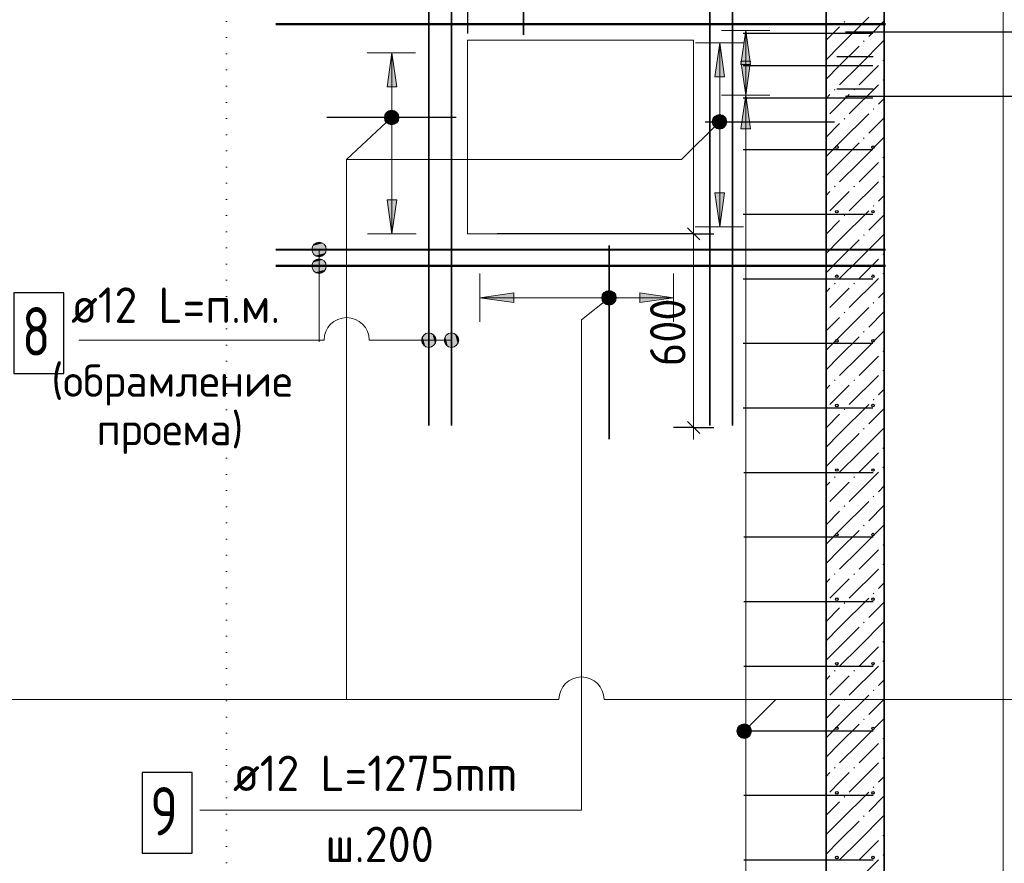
# Model space of a CAD drawing. Header units: millimetres. Extents: x 0 to 21000, y -5 to 14855.
# Tile 11 of 31: x 2874 to 5923, y 10835 to 13448. Entities that reach past the tile are written whole.
import ezdxf

# ---------------------------------------------------------------- set-up
doc = ezdxf.new("R2010")
doc.units = ezdxf.units.MM
doc.linetypes.add('______9', pattern=[50, 0, -50])
for name, color, linetype, lineweight in [('Standard', 7, 'Continuous', 25), ('Общий02', 7, 'Continuous', 18), ('Позиционная метка линия выноска', 7, 'Continuous', 13), ('Сечения символ', 7, 'Continuous', 25), ('Стена обрамление Г-обр.', 7, 'Continuous', 25), ('Стена обрамление П-обр.', 7, 'Continuous', 25), ('Стена Хомут', 7, 'Continuous', 25)]:
    doc.layers.add(name, color=color, linetype=linetype, lineweight=lineweight)
doc.layers.add('ЖБ Стена верхний уровень', color=7, linetype='Continuous', lineweight=25, true_color=0x006e00)
doc.styles.add('ISOCPEUR', font='txt')

msp = doc.modelspace()

# ---------------------------------------------------------------- hatches: boundary and pattern name
at = {"layer": 'ЖБ Стена верхний уровень', "linetype": 'Continuous', "lineweight": 18, "transparency": 33554687}
for points in [[(5425.3, 13441.3), (5427.8, 13443.8), (5430.3, 13441.3), (5427.8, 13438.8)], [(5485.3, 13381.3), (5487.8, 13383.8), (5490.3, 13381.3), (5487.8, 13378.8)], [(5545.3, 13321.3), (5547.8, 13323.8), (5550.3, 13321.3), (5547.8, 13318.8)], [(5545.3, 13261.3), (5547.8, 13263.8), (5550.3, 13261.3), (5547.8, 13258.8)], [(5395.3, 13231.3), (5397.8, 13233.8), (5400.3, 13231.3), (5397.8, 13228.8)], [(5455.3, 13231.3), (5457.8, 13233.8), (5460.3, 13231.3), (5457.8, 13228.8)], [(5515.3, 13171.3), (5517.8, 13173.8), (5520.3, 13171.3), (5517.8, 13168.8)], [(5425.3, 13141.3), (5427.8, 13143.8), (5430.3, 13141.3), (5427.8, 13138.8)], [(5485.3, 13081.3), (5487.8, 13083.8), (5490.3, 13081.3), (5487.8, 13078.8)], [(5545.3, 13021.3), (5547.8, 13023.8), (5550.3, 13021.3), (5547.8, 13018.8)], [(5545.3, 12961.3), (5547.8, 12963.8), (5550.3, 12961.3), (5547.8, 12958.8)], [(5395.3, 12931.3), (5397.8, 12933.8), (5400.3, 12931.3), (5397.8, 12928.8)], [(5455.3, 12931.3), (5457.8, 12933.8), (5460.3, 12931.3), (5457.8, 12928.8)], [(5515.3, 12871.3), (5517.8, 12873.8), (5520.3, 12871.3), (5517.8, 12868.8)], [(5425.3, 12841.3), (5427.8, 12843.8), (5430.3, 12841.3), (5427.8, 12838.8)], [(5485.3, 12781.3), (5487.8, 12783.8), (5490.3, 12781.3), (5487.8, 12778.8)], [(5545.3, 12721.3), (5547.8, 12723.8), (5550.3, 12721.3), (5547.8, 12718.8)], [(5545.3, 12661.3), (5547.8, 12663.8), (5550.3, 12661.3), (5547.8, 12658.8)], [(5395.3, 12631.3), (5397.8, 12633.8), (5400.3, 12631.3), (5397.8, 12628.8)], [(5455.3, 12631.3), (5457.8, 12633.8), (5460.3, 12631.3), (5457.8, 12628.8)], [(5515.3, 12571.3), (5517.8, 12573.8), (5520.3, 12571.3), (5517.8, 12568.8)], [(5425.3, 12541.3), (5427.8, 12543.8), (5430.3, 12541.3), (5427.8, 12538.8)], [(5485.3, 12481.3), (5487.8, 12483.8), (5490.3, 12481.3), (5487.8, 12478.8)], [(5545.3, 12421.3), (5547.8, 12423.8), (5550.3, 12421.3), (5547.8, 12418.8)], [(5545.3, 12361.3), (5547.8, 12363.8), (5550.3, 12361.3), (5547.8, 12358.8)], [(5395.3, 12331.3), (5397.8, 12333.8), (5400.3, 12331.3), (5397.8, 12328.8)], [(5455.3, 12331.3), (5457.8, 12333.8), (5460.3, 12331.3), (5457.8, 12328.8)], [(5515.3, 12271.3), (5517.8, 12273.8), (5520.3, 12271.3), (5517.8, 12268.8)], [(5425.3, 12241.3), (5427.8, 12243.8), (5430.3, 12241.3), (5427.8, 12238.8)], [(5485.3, 12181.3), (5487.8, 12183.8), (5490.3, 12181.3), (5487.8, 12178.8)], [(5545.3, 12121.3), (5547.8, 12123.8), (5550.3, 12121.3), (5547.8, 12118.8)], [(5545.3, 12061.3), (5547.8, 12063.8), (5550.3, 12061.3), (5547.8, 12058.8)], [(5395.3, 12031.3), (5397.8, 12033.8), (5400.3, 12031.3), (5397.8, 12028.8)], [(5455.3, 12031.3), (5457.8, 12033.8), (5460.3, 12031.3), (5457.8, 12028.8)], [(5515.3, 11971.3), (5517.8, 11973.8), (5520.3, 11971.3), (5517.8, 11968.8)], [(5425.3, 11941.3), (5427.8, 11943.8), (5430.3, 11941.3), (5427.8, 11938.8)], [(5485.3, 11881.3), (5487.8, 11883.8), (5490.3, 11881.3), (5487.8, 11878.8)], [(5545.3, 11821.3), (5547.8, 11823.8), (5550.3, 11821.3), (5547.8, 11818.8)], [(5545.3, 11761.3), (5547.8, 11763.8), (5550.3, 11761.3), (5547.8, 11758.8)], [(5395.3, 11731.3), (5397.8, 11733.8), (5400.3, 11731.3), (5397.8, 11728.8)], [(5455.3, 11731.3), (5457.8, 11733.8), (5460.3, 11731.3), (5457.8, 11728.8)], [(5515.3, 11671.3), (5517.8, 11673.8), (5520.3, 11671.3), (5517.8, 11668.8)], [(5425.3, 11641.3), (5427.8, 11643.8), (5430.3, 11641.3), (5427.8, 11638.8)], [(5485.3, 11581.3), (5487.8, 11583.8), (5490.3, 11581.3), (5487.8, 11578.8)], [(5545.3, 11521.3), (5547.8, 11523.8), (5550.3, 11521.3), (5547.8, 11518.8)], [(5545.3, 11461.3), (5547.8, 11463.8), (5550.3, 11461.3), (5547.8, 11458.8)], [(5395.3, 11431.3), (5397.8, 11433.8), (5400.3, 11431.3), (5397.8, 11428.8)], [(5455.3, 11431.3), (5457.8, 11433.8), (5460.3, 11431.3), (5457.8, 11428.8)], [(5515.3, 11371.3), (5517.8, 11373.8), (5520.3, 11371.3), (5517.8, 11368.8)], [(5425.3, 11341.3), (5427.8, 11343.8), (5430.3, 11341.3), (5427.8, 11338.8)], [(5485.3, 11281.3), (5487.8, 11283.8), (5490.3, 11281.3), (5487.8, 11278.8)], [(5545.3, 11221.3), (5547.8, 11223.8), (5550.3, 11221.3), (5547.8, 11218.8)], [(5545.3, 11161.3), (5547.8, 11163.8), (5550.3, 11161.3), (5547.8, 11158.8)], [(5395.3, 11131.3), (5397.8, 11133.8), (5400.3, 11131.3), (5397.8, 11128.8)], [(5455.3, 11131.3), (5457.8, 11133.8), (5460.3, 11131.3), (5457.8, 11128.8)], [(5515.3, 11071.3), (5517.8, 11073.8), (5520.3, 11071.3), (5517.8, 11068.8)], [(5425.3, 11041.3), (5427.8, 11043.8), (5430.3, 11041.3), (5427.8, 11038.8)], [(5485.3, 10981.3), (5487.8, 10983.8), (5490.3, 10981.3), (5487.8, 10978.8)], [(5545.3, 10921.3), (5547.8, 10923.8), (5550.3, 10921.3), (5547.8, 10918.8)], [(5545.3, 10861.3), (5547.8, 10863.8), (5550.3, 10861.3), (5547.8, 10858.8)]]:
    msp.add_hatch(color=7, dxfattribs=at).paths.add_polyline_path(points, flags=16)
at = {"layer": 'Общий02', "linetype": 'Continuous', "lineweight": 13, "transparency": 33554687}
for points in [[(5137.1, 13309.8), (5122.1, 13414.8), (5107.1, 13309.8)], [(4041.2, 13240), (4026.2, 13345), (4011.2, 13240)], [(5137.1, 13109.8), (5122.1, 13214.8), (5107.1, 13109.8)], [(5026.4, 12912), (5041.4, 12807), (5056.4, 12912)], [(4793.6, 12572), (4898.6, 12587), (4793.6, 12602)]]:
    msp.add_hatch(color=7, dxfattribs=at).paths.add_polyline_path(points)
for points in [[(5026.4, 13271), (5041.4, 13376), (5056.4, 13271)], [(5137.1, 13319.8), (5122.1, 13214.8), (5107.1, 13319.8)], [(4041.2, 12890), (4026.2, 12785), (4011.2, 12890)], [(4403.6, 12572), (4298.6, 12587), (4403.6, 12602)]]:
    msp.add_hatch(color=7, dxfattribs=at).paths.add_polyline_path(points, flags=16)
at = {"layer": 'Позиционная метка линия выноска', "linetype": 'Continuous', "lineweight": 13, "transparency": 33554687}
for points in [[(4003.7, 13140.1), (4030.5, 13123.2), (4004.1, 13151.5)], [(4004.1, 13151.5), (4040.9, 13128.6), (4010.2, 13161.5)], [(4004.1, 13151.5), (4030.5, 13123.2), (4040.9, 13128.6)], [(4010.2, 13161.5), (4047, 13138.6), (4020.6, 13166.9)], [(4010.2, 13161.5), (4040.9, 13128.6), (4047, 13138.6)], [(4020.6, 13166.9), (4047, 13138.6), (4047.4, 13150)], [(4020.6, 13166.9), (4047.4, 13150), (4032, 13166.5)], [(4032, 13166.5), (4047.4, 13150), (4042, 13160.4)], [(5019.1, 13137.8), (5056.7, 13116.1), (5024.9, 13148)], [(5024.9, 13148), (5062.4, 13126.3), (5035, 13153.7)], [(5024.9, 13148), (5056.7, 13116.1), (5062.4, 13126.3)], [(5035, 13153.7), (5062.4, 13126.3), (5062.4, 13137.8)], [(5035, 13153.7), (5062.4, 13137.8), (5046.5, 13153.7)], [(5046.5, 13153.7), (5062.4, 13137.8), (5056.7, 13148)], [(4019.1, 13123.6), (4003.7, 13140.1), (4009.1, 13129.7)], [(4003.7, 13140.1), (4019.1, 13123.6), (4030.5, 13123.2)], [(5019.1, 13126.3), (5046.5, 13110.4), (5019.1, 13137.8)], [(5019.1, 13137.8), (5046.5, 13110.4), (5056.7, 13116.1)], [(5035, 13110.4), (5019.1, 13126.3), (5024.9, 13116.1)], [(5019.1, 13126.3), (5035, 13110.4), (5046.5, 13110.4)], [(3778.1, 12736.6), (3823.1, 12736.6), (3820, 12747.8)], [(3778.1, 12736.6), (3820, 12747.8), (3781.3, 12747.8)], [(3781.3, 12747.8), (3820, 12747.8), (3811.9, 12755.9)], [(3781.3, 12747.8), (3811.9, 12755.9), (3789.4, 12755.9)], [(3789.4, 12755.9), (3811.9, 12755.9), (3800.7, 12759)], [(3781.3, 12725.3), (3823.1, 12736.6), (3778.1, 12736.6)], [(3781.3, 12725.3), (3820, 12725.3), (3823.1, 12736.6)], [(3789.4, 12717.2), (3820, 12725.3), (3781.3, 12725.3)], [(3789.4, 12717.2), (3811.9, 12717.2), (3820, 12725.3)], [(3811.9, 12717.2), (3789.4, 12717.2), (3800.7, 12714)], [(3778.1, 12685), (3823.1, 12685), (3820, 12696.3)], [(3778.1, 12685), (3820, 12696.3), (3781.3, 12696.3)], [(3781.3, 12673.8), (3823.1, 12685), (3778.1, 12685)], [(3781.3, 12696.3), (3820, 12696.3), (3811.9, 12704.4)], [(3781.3, 12696.3), (3811.9, 12704.4), (3789.4, 12704.4)], [(3781.3, 12673.8), (3820, 12673.8), (3823.1, 12685)], [(3789.4, 12704.4), (3811.9, 12704.4), (3800.7, 12707.5)], [(3789.4, 12665.7), (3820, 12673.8), (3781.3, 12673.8)], [(3789.4, 12665.7), (3811.9, 12665.7), (3820, 12673.8)], [(3811.9, 12665.7), (3789.4, 12665.7), (3800.7, 12662.5)], [(4676.5, 12583.7), (4702, 12564.9), (4677.7, 12595.1)], [(4677.7, 12595.1), (4712.8, 12569.5), (4684.5, 12604.6)], [(4677.7, 12595.1), (4702, 12564.9), (4712.8, 12569.5)], [(4684.5, 12604.6), (4719.5, 12579), (4695.3, 12609.2)], [(4684.5, 12604.6), (4712.8, 12569.5), (4719.5, 12579)], [(4695.3, 12609.2), (4719.5, 12579), (4720.8, 12590.4)], [(4695.3, 12609.2), (4720.8, 12590.4), (4706.6, 12607.9)], [(4706.6, 12607.9), (4720.8, 12590.4), (4716.2, 12601.2)], [(4690.6, 12566.1), (4676.5, 12583.7), (4681.1, 12572.9)], [(4676.5, 12583.7), (4690.6, 12566.1), (4702, 12564.9)], [(4121.3, 12466.9), (4129.4, 12436.3), (4129.4, 12475)], [(4129.4, 12475), (4140.6, 12433.1), (4140.6, 12478.1)], [(4129.4, 12475), (4129.4, 12436.3), (4140.6, 12433.1)], [(4140.6, 12478.1), (4140.6, 12433.1), (4151.9, 12436.3)], [(4140.6, 12478.1), (4151.9, 12436.3), (4151.9, 12475)], [(4151.9, 12475), (4151.9, 12436.3), (4160, 12444.4)], [(4151.9, 12475), (4160, 12444.4), (4160, 12466.9)], [(4191.3, 12466.9), (4199.4, 12436.3), (4199.4, 12475)], [(4199.4, 12475), (4210.6, 12433.1), (4210.6, 12478.1)], [(4199.4, 12475), (4199.4, 12436.3), (4210.6, 12433.1)], [(4210.6, 12478.1), (4210.6, 12433.1), (4221.9, 12436.3)], [(4210.6, 12478.1), (4221.9, 12436.3), (4221.9, 12475)], [(4221.9, 12475), (4221.9, 12436.3), (4230, 12444.4)], [(4221.9, 12475), (4230, 12444.4), (4230, 12466.9)], [(4121.3, 12444.4), (4121.3, 12466.9), (4118.1, 12455.6)], [(4121.3, 12466.9), (4121.3, 12444.4), (4129.4, 12436.3)], [(4160, 12466.9), (4160, 12444.4), (4163.1, 12455.6)], [(4191.3, 12444.4), (4191.3, 12466.9), (4188.1, 12455.6)], [(4191.3, 12466.9), (4191.3, 12444.4), (4199.4, 12436.3)], [(4230, 12466.9), (4230, 12444.4), (4233.1, 12455.6)], [(5133.3, 11229.1), (5101.5, 11261), (5095.7, 11250.8)], [(5139, 11239.3), (5111.7, 11266.7), (5101.5, 11261)], [(5139, 11239.3), (5101.5, 11261), (5133.3, 11229.1)], [(5139, 11250.8), (5123.1, 11266.7), (5111.7, 11266.7)], [(5139, 11250.8), (5111.7, 11266.7), (5139, 11239.3)], [(5123.1, 11266.7), (5139, 11250.8), (5133.3, 11261)], [(5133.3, 11229.1), (5095.7, 11250.8), (5123.1, 11223.4)], [(5123.1, 11223.4), (5095.7, 11250.8), (5095.7, 11239.3)], [(5123.1, 11223.4), (5095.7, 11239.3), (5111.7, 11223.4)], [(5111.7, 11223.4), (5095.7, 11239.3), (5101.5, 11229.1)]]:
    msp.add_hatch(color=7, dxfattribs=at).paths.add_polyline_path(points)

# ---------------------------------------------------------------- linework, layer by layer
at = {"layer": 'Standard', "color": 251, "linetype": 'Continuous', "lineweight": -3, "true_color": 0x656565, "transparency": 33554687}
for p, q in [((4260.6, 13551), (4260.6, 13405)), ((4960.6, 12785), (4351.9, 12785)), ((4960.6, 12785), (4898.1, 12785)), ((4960.6, 12785), (5023.1, 12785)), ((4960.6, 12185), (4898.1, 12185)), ((4960.6, 12185), (5023.1, 12185)), ((4960.6, 12185), (4984.8, 12185))]:
    msp.add_line(p, q, dxfattribs=at)
at = {"layer": 'Standard', "color": 251, "linetype": 'Continuous', "lineweight": 13, "true_color": 0x656565, "transparency": 33554687}
for p, q in [((4960.6, 13085), (4960.6, 13372)), ((4960.6, 12785), (4960.6, 12822.5)), ((4960.6, 12185), (4960.6, 12147.5))]:
    msp.add_line(p, q, dxfattribs=at)
at = {"layer": 'Standard', "color": 251, "linetype": 'Continuous', "lineweight": 25, "true_color": 0x656565, "transparency": 33554687}
for p, q in [((4979.4, 12766.3), (4941.9, 12803.8)), ((4979.4, 12166.3), (4941.9, 12203.8))]:
    msp.add_line(p, q, dxfattribs=at)
at = {"layer": 'Standard', "color": 254, "linetype": 'Continuous', "lineweight": 13, "true_color": 0xc4c4ff, "transparency": 33554687}
msp.add_lwpolyline([(1837.4, 1785), (5919, 1785), (5919, 13785), (1837.4, 13785), (1837.4, 1785)], dxfattribs=at)
at = {"layer": 'Standard', "color": 251, "linetype": 'Continuous', "lineweight": -3, "true_color": 0x656565, "transparency": 33554687}
for points in [[(6147.9, 13409.8), (6123, 13409.8), (6123, 13409.8), (5430.6, 13409.8)], [(6147.9, 13209.8), (6134.9, 13209.8), (6134.9, 13209.8), (5430.6, 13209.8)]]:
    msp.add_lwpolyline(points, dxfattribs=at)
at = {"layer": 'Standard', "color": 251, "linetype": 'Continuous', "lineweight": 13, "true_color": 0x656565, "transparency": 33554687}
msp.add_lwpolyline([(4960.6, 12185), (4960.6, 12322.9), (4960.6, 12322.9), (4960.6, 12785)], dxfattribs=at)
at = {"layer": 'ЖБ Стена верхний уровень', "color": 7, "linetype": 'Continuous', "lineweight": 35, "transparency": 33554687}
for p, q in [((5370.6, 13485), (5370.6, 9485)), ((5550.6, 9485), (5550.6, 13485))]:
    msp.add_line(p, q, dxfattribs=at)
at = {"layer": 'ЖБ Стена верхний уровень', "color": 251, "linetype": 'Continuous', "lineweight": 18, "true_color": 0x494949, "transparency": 33554687}
for p, q in [((5412.8, 13366.3), (5502.8, 13456.3)), ((5412.8, 13426.3), (5370.6, 13384.2)), ((5550.6, 13444.2), (5502.8, 13396.3)), ((5412.8, 13366.3), (5370.6, 13324.2)), ((5472.8, 13366.3), (5412.8, 13306.3)), ((5472.8, 13306.3), (5550.6, 13384.2)), ((5412.8, 13306.3), (5370.6, 13264.2)), ((5472.8, 13306.3), (5412.8, 13246.3)), ((5532.8, 13306.3), (5472.8, 13246.3)), ((5532.8, 13246.3), (5442.8, 13156.3)), ((5382.8, 13216.3), (5370.6, 13204.1)), ((5412.8, 13186.3), (5442.8, 13216.3)), ((5550.6, 13204.1), (5532.8, 13186.3)), ((5382.8, 13156.3), (5412.8, 13186.3)), ((5412.8, 13066.3), (5502.8, 13156.3)), ((5550.6, 13144.2), (5502.8, 13096.3)), ((5412.8, 13126.3), (5370.6, 13084.2)), ((5472.8, 13006.3), (5550.6, 13084.2)), ((5412.8, 13066.3), (5370.6, 13024.2)), ((5472.8, 13066.3), (5412.8, 13006.3)), ((5412.8, 13006.3), (5370.6, 12964.2)), ((5472.8, 13006.3), (5412.8, 12946.3)), ((5532.8, 13006.3), (5472.8, 12946.3)), ((5532.8, 12946.3), (5442.8, 12856.3)), ((5382.8, 12916.3), (5370.6, 12904.1)), ((5412.8, 12886.3), (5442.8, 12916.3)), ((5550.6, 12904.1), (5532.8, 12886.3)), ((5382.8, 12856.3), (5412.8, 12886.3)), ((5412.8, 12766.3), (5502.8, 12856.3)), ((5550.6, 12844.2), (5502.8, 12796.3)), ((5412.8, 12826.3), (5370.6, 12784.2)), ((5472.8, 12706.3), (5550.6, 12784.2)), ((5412.8, 12766.3), (5370.6, 12724.2)), ((5472.8, 12766.3), (5412.8, 12706.3)), ((5412.8, 12706.3), (5370.6, 12664.2)), ((5472.8, 12706.3), (5412.8, 12646.3)), ((5532.8, 12706.3), (5472.8, 12646.3)), ((5532.8, 12646.3), (5442.8, 12556.3)), ((5382.8, 12616.3), (5370.6, 12604.1)), ((5412.8, 12586.3), (5442.8, 12616.3)), ((5550.6, 12604.1), (5532.8, 12586.3)), ((5382.8, 12556.3), (5412.8, 12586.3)), ((5412.8, 12466.3), (5502.8, 12556.3)), ((5550.6, 12544.2), (5502.8, 12496.3)), ((5412.8, 12526.3), (5370.6, 12484.2)), ((5472.8, 12406.3), (5550.6, 12484.2)), ((5412.8, 12466.3), (5370.6, 12424.2)), ((5472.8, 12466.3), (5412.8, 12406.3)), ((5412.8, 12406.3), (5370.6, 12364.2)), ((5472.8, 12406.3), (5412.8, 12346.3)), ((5532.8, 12406.3), (5472.8, 12346.3)), ((5532.8, 12346.3), (5442.8, 12256.3)), ((5382.8, 12316.3), (5370.6, 12304.1)), ((5412.8, 12286.3), (5442.8, 12316.3)), ((5550.6, 12304.1), (5532.8, 12286.3)), ((5382.8, 12256.3), (5412.8, 12286.3)), ((5412.8, 12166.3), (5502.8, 12256.3)), ((5550.6, 12244.2), (5502.8, 12196.3)), ((5412.8, 12226.3), (5370.6, 12184.2)), ((5412.8, 12166.3), (5370.6, 12124.2)), ((5472.8, 12166.3), (5412.8, 12106.3)), ((5472.8, 12106.3), (5550.6, 12184.2)), ((5412.8, 12106.3), (5370.6, 12064.2)), ((5472.8, 12106.3), (5412.8, 12046.3)), ((5532.8, 12106.3), (5472.8, 12046.3)), ((5532.8, 12046.3), (5442.8, 11956.3)), ((5382.8, 12016.3), (5370.6, 12004.1)), ((5412.8, 11986.3), (5442.8, 12016.3)), ((5382.8, 11956.3), (5412.8, 11986.3)), ((5550.6, 12004.1), (5532.8, 11986.3)), ((5412.8, 11866.3), (5502.8, 11956.3)), ((5412.8, 11926.3), (5370.6, 11884.2)), ((5550.6, 11944.2), (5502.8, 11896.3)), ((5412.8, 11866.3), (5370.6, 11824.2)), ((5472.8, 11866.3), (5412.8, 11806.3)), ((5472.8, 11806.3), (5550.6, 11884.2)), ((5412.8, 11806.3), (5370.6, 11764.2)), ((5472.8, 11806.3), (5412.8, 11746.3)), ((5532.8, 11806.3), (5472.8, 11746.3)), ((5532.8, 11746.3), (5442.8, 11656.3)), ((5382.8, 11716.3), (5370.6, 11704.1)), ((5412.8, 11686.3), (5442.8, 11716.3)), ((5382.8, 11656.3), (5412.8, 11686.3)), ((5550.6, 11704.1), (5532.8, 11686.3)), ((5412.8, 11566.3), (5502.8, 11656.3)), ((5412.8, 11626.3), (5370.6, 11584.2)), ((5550.6, 11644.2), (5502.8, 11596.3)), ((5412.8, 11566.3), (5370.6, 11524.2)), ((5472.8, 11566.3), (5412.8, 11506.3)), ((5472.8, 11506.3), (5550.6, 11584.2)), ((5412.8, 11506.3), (5370.6, 11464.2)), ((5472.8, 11506.3), (5412.8, 11446.3)), ((5532.8, 11506.3), (5472.8, 11446.3)), ((5532.8, 11446.3), (5442.8, 11356.3)), ((5382.8, 11416.3), (5370.6, 11404.1)), ((5412.8, 11386.3), (5442.8, 11416.3)), ((5550.6, 11404.1), (5532.8, 11386.3)), ((5382.8, 11356.3), (5412.8, 11386.3)), ((5412.8, 11266.3), (5502.8, 11356.3)), ((5550.6, 11344.2), (5502.8, 11296.3)), ((5412.8, 11326.3), (5370.6, 11284.2)), ((5472.8, 11206.3), (5550.6, 11284.2)), ((5412.8, 11266.3), (5370.6, 11224.2)), ((5472.8, 11266.3), (5412.8, 11206.3)), ((5412.8, 11206.3), (5370.6, 11164.2)), ((5472.8, 11206.3), (5412.8, 11146.3)), ((5532.8, 11206.3), (5472.8, 11146.3)), ((5532.8, 11146.3), (5442.8, 11056.3)), ((5382.8, 11116.3), (5370.6, 11104.1)), ((5412.8, 11086.3), (5442.8, 11116.3)), ((5550.6, 11104.1), (5532.8, 11086.3)), ((5382.8, 11056.3), (5412.8, 11086.3)), ((5412.8, 10966.3), (5502.8, 11056.3)), ((5550.6, 11044.2), (5502.8, 10996.3)), ((5412.8, 11026.3), (5370.6, 10984.2)), ((5472.8, 10906.3), (5550.6, 10984.2)), ((5412.8, 10966.3), (5370.6, 10924.2)), ((5472.8, 10966.3), (5412.8, 10906.3)), ((5412.8, 10906.3), (5370.6, 10864.2)), ((5472.8, 10906.3), (5412.8, 10846.3)), ((5532.8, 10906.3), (5472.8, 10846.3)), ((5532.8, 10846.3), (5442.8, 10756.3))]:
    msp.add_line(p, q, dxfattribs=at)
at = {"layer": 'ЖБ Стена верхний уровень', "color": 7, "linetype": 'Continuous', "lineweight": 18, "transparency": 33554687}
for p, q in [((4260.6, 12785), (4260.6, 13385)), ((4260.6, 13385), (4960.6, 13385)), ((4960.6, 13385), (4960.6, 12785)), ((4960.6, 12785), (4260.6, 12785))]:
    msp.add_line(p, q, dxfattribs=at)
at = {"layer": 'Общий02', "color": 251, "linetype": 'Continuous', "lineweight": 13, "true_color": 0x494949, "transparency": 33554687}
for p, q in [((5197.1, 13414.8), (5047.1, 13414.8)), ((5122.1, 13414.8), (5107.1, 13309.8)), ((5122.1, 13214.8), (5122.1, 13414.8)), ((5122.1, 13414.8), (5122.1, 13414.8)), ((5122.1, 13414.8), (5122.1, 13414.8)), ((5122.1, 13414.8), (5122.1, 13414.8)), ((5137.1, 13309.8), (5122.1, 13414.8)), ((5116.4, 13376), (4966.4, 13376)), ((5026.4, 13271), (5041.4, 13376)), ((5041.4, 13376), (5041.4, 12807)), ((5041.4, 13376), (5041.4, 13376)), ((5041.4, 13376), (5041.4, 13376)), ((5041.4, 13376), (5041.4, 13376)), ((5041.4, 13376), (5056.4, 13271)), ((4099.8, 13345), (3949.8, 13345)), ((4026.2, 13345), (4011.2, 13240)), ((4026.2, 12785), (4026.2, 13345)), ((4026.2, 13345), (4026.2, 13345)), ((4026.2, 13345), (4026.2, 13345)), ((4026.2, 13345), (4026.2, 13345)), ((4041.2, 13240), (4026.2, 13345)), ((5122.1, 13319.8), (5122.1, 13327.3)), ((5122.1, 13214.8), (5107.1, 13319.8)), ((5107.1, 13319.8), (5137.1, 13319.8)), ((5107.1, 13309.8), (5137.1, 13309.8)), ((5137.1, 13319.8), (5122.1, 13214.8)), ((5122.1, 13309.8), (5122.1, 13302.3)), ((5056.4, 13271), (5026.4, 13271)), ((5041.4, 13271), (5041.4, 13263.5)), ((4011.2, 13240), (4041.2, 13240)), ((4026.2, 13240), (4026.2, 13232.5)), ((5197.1, 13214.8), (5047.1, 13214.8)), ((5122.1, 13214.8), (5107.1, 13109.8)), ((5122.1, 13214.8), (5122.1, 13214.8)), ((5122.1, 13214.8), (5122.1, 13214.8)), ((5122.1, 13214.8), (5122.1, 13214.8)), ((5122.1, 9856), (5122.1, 13214.8)), ((5122.1, 13214.8), (5122.1, 13214.8)), ((5122.1, 13214.8), (5122.1, 13214.8)), ((5122.1, 13214.8), (5122.1, 13214.8)), ((5137.1, 13109.8), (5122.1, 13214.8)), ((5107.1, 13109.8), (5137.1, 13109.8)), ((5122.1, 13109.8), (5122.1, 13102.3)), ((5056.4, 12912), (5026.4, 12912)), ((5026.4, 12912), (5041.4, 12807)), ((5041.4, 12912), (5041.4, 12919.5)), ((5041.4, 12807), (5056.4, 12912)), ((4026.2, 12785), (4011.2, 12890)), ((4011.2, 12890), (4041.2, 12890)), ((4026.2, 12890), (4026.2, 12897.5)), ((4041.2, 12890), (4026.2, 12785)), ((5115, 12807), (4965, 12807)), ((5041.4, 12807), (5041.4, 12807)), ((5041.4, 12807), (5041.4, 12807)), ((5041.4, 12807), (5041.4, 12807)), ((4101.2, 12785), (3951.2, 12785)), ((4026.2, 12785), (4026.2, 12785)), ((4026.2, 12785), (4026.2, 12785)), ((4026.2, 12785), (4026.2, 12785)), ((4298.6, 12662), (4298.6, 12512)), ((4898.6, 12662), (4898.6, 12512)), ((4298.6, 12587), (4403.6, 12602)), ((4403.6, 12602), (4403.6, 12572)), ((4898.6, 12587), (4793.6, 12602)), ((4793.6, 12602), (4793.6, 12572)), ((4298.6, 12587), (4898.6, 12587)), ((4298.6, 12587), (4298.6, 12587)), ((4298.6, 12587), (4298.6, 12587)), ((4298.6, 12587), (4298.6, 12587)), ((4403.6, 12572), (4298.6, 12587)), ((4403.6, 12587), (4411.1, 12587)), ((4793.6, 12587), (4786.1, 12587)), ((4793.6, 12572), (4898.6, 12587)), ((4898.6, 12587), (4898.6, 12587)), ((4898.6, 12587), (4898.6, 12587)), ((4898.6, 12587), (4898.6, 12587))]:
    msp.add_line(p, q, dxfattribs=at)
at = {"layer": 'Позиционная метка линия выноска', "color": 7, "linetype": 'Continuous', "lineweight": 35, "transparency": 33554687}
msp.add_line((4433.4, 13401.1), (4433.4, 13641.1), dxfattribs=at)
at = {"layer": 'Позиционная метка линия выноска', "color": 7, "linetype": 'Continuous', "lineweight": 13, "transparency": 33554687}
for p, q in [((4010.2, 13161.5), (4010.2, 13161.5)), ((4042, 13160.4), (4042, 13160.4)), ((5024.9, 13148), (5024.9, 13148)), ((5056.7, 13148), (5056.7, 13148)), ((4009.1, 13129.7), (4009.1, 13129.7)), ((4040.9, 13128.6), (4040.9, 13128.6)), ((5024.9, 13116.1), (5024.9, 13116.1)), ((5056.7, 13116.1), (5056.7, 13116.1)), ((3800.7, 12759), (3800.7, 12759)), ((3778.1, 12736.6), (3778.1, 12736.6)), ((3823.1, 12736.6), (3823.1, 12736.6)), ((3778.1, 12685), (3778.1, 12685)), ((3800.7, 12714), (3800.7, 12714)), ((3800.7, 12707.5), (3800.7, 12707.5)), ((3823.1, 12685), (3823.1, 12685)), ((3800.7, 12662.5), (3800.7, 12662.5)), ((4684.5, 12604.6), (4684.5, 12604.6)), ((4716.2, 12601.2), (4716.2, 12601.2)), ((4681.1, 12572.9), (4681.1, 12572.9)), ((4712.8, 12569.5), (4712.8, 12569.5)), ((4140.6, 12478.1), (4140.6, 12478.1)), ((4210.6, 12478.1), (4210.6, 12478.1)), ((3800.7, 12455.6), (3816, 12455.6)), ((3956, 12455.6), (4140.6, 12455.6)), ((4118.1, 12455.6), (4118.1, 12455.6)), ((4140.6, 12455.6), (4210.6, 12455.6)), ((4163.1, 12455.6), (4163.1, 12455.6)), ((4188.1, 12455.6), (4188.1, 12455.6)), ((4233.1, 12455.6), (4233.1, 12455.6)), ((4140.6, 12433.1), (4140.6, 12433.1)), ((4210.6, 12433.1), (4210.6, 12433.1)), ((5215.1, 11342.7), (4683.4, 11342.7)), ((5101.5, 11261), (5101.5, 11261)), ((5133.3, 11261), (5133.3, 11261)), ((5101.5, 11229.1), (5101.5, 11229.1)), ((5133.3, 11229.1), (5133.3, 11229.1))]:
    msp.add_line(p, q, dxfattribs=at)
for points in [[(3886, 11342.7), (3886, 13014.7), (4025.5, 13145)], [(3886, 13014.7), (4923.5, 13014.7), (5040.8, 13132)], [(3800.7, 12450.3), (3800.7, 12685), (3800.7, 12736.6)], [(3056.9, 12455.6), (3800.7, 12455.6), (3800.7, 12685)], [(3431.9, 11000.4), (4613.4, 11000.4), (4613.4, 12518.4), (4698.6, 12587)], [(4543.4, 11342.7), (2755.1, 11342.7), (2641.1, 11265)], [(7636.8, 11342.7), (5215.1, 11342.7), (5117.4, 11245)]]:
    msp.add_lwpolyline(points, dxfattribs=at)
for centre in [(4025.5, 13145), (5040.8, 13132), (3800.7, 12736.6), (3800.7, 12685), (4698.6, 12587), (4140.6, 12455.6), (4210.6, 12455.6), (5117.4, 11245)]:
    msp.add_circle(centre, 22.5, dxfattribs=at)
at = {"layer": 'Позиционная метка линия выноска', "color": 7, "linetype": 'Continuous', "lineweight": 18, "transparency": 33554687}
for centre in [(3886, 12455.6), (4613.4, 11342.7)]:
    msp.add_arc(centre, 70, 0, 180, dxfattribs=at)
at = {"layer": 'Сечения символ', "color": 7, "linetype": '______9', "lineweight": 13, "transparency": 33554687}
msp.add_line((3514.4, 13492.7), (3514.4, 9393.1), dxfattribs=at)
at = {"layer": 'Стена обрамление Г-обр.', "color": 7, "linetype": 'Continuous', "lineweight": 35, "transparency": 33554687}
for p, q in [((4140.6, 12191), (4140.6, 13617)), ((4210.6, 12191), (4210.6, 13617)), ((5010.8, 12191), (5010.8, 13617)), ((5080.8, 12191), (5080.8, 13617)), ((5554.6, 13435), (3666.6, 13435)), ((5554.6, 13433.5), (3666.6, 13433.5)), ((5554.6, 12736.6), (3666.6, 12736.6)), ((5554.6, 12735), (3666.6, 12735)), ((5554.6, 12686.6), (3666.6, 12686.6)), ((5554.6, 12685), (3666.6, 12685))]:
    msp.add_line(p, q, dxfattribs=at)
at = {"layer": 'Стена обрамление Г-обр.', "color": 7, "linetype": 'Continuous', "lineweight": 25, "transparency": 33554687}
msp.add_lwpolyline([(2855.7, 12352.7), (3010.7, 12352.7), (3010.7, 12602.7), (2855.7, 12602.7), (2855.7, 12352.7)], dxfattribs=at)
at = {"layer": 'Стена обрамление П-обр.', "color": 7, "linetype": 'Continuous', "lineweight": 35, "transparency": 33554687}
msp.add_line((4698.6, 12749), (4698.6, 12149.1), dxfattribs=at)
at = {"layer": 'Стена обрамление П-обр.', "color": 7, "linetype": 'Continuous', "lineweight": 25, "transparency": 33554687}
msp.add_lwpolyline([(3252.8, 10866.6), (3407.8, 10866.6), (3407.8, 11116.6), (3252.8, 11116.6), (3252.8, 10866.6)], dxfattribs=at)
at = {"layer": 'Стена Хомут', "color": 36, "linetype": 'Continuous', "lineweight": 25, "true_color": 0x6e3c1e, "transparency": 33554687}
for p, q in [((5516.6, 13432.8), (5403.6, 13432.8)), ((5515.2, 13405), (5114.4, 13405)), ((5516.6, 13332.8), (5403.6, 13332.8)), ((5515.2, 13305), (5114.4, 13305)), ((5515.2, 13205), (5114.4, 13205)), ((5516.6, 13232.8), (5403.6, 13232.8)), ((4225.2, 13145), (3824.4, 13145)), ((4996, 13132), (5396.8, 13132)), ((5515.2, 13045), (5114.4, 13045)), ((5515.2, 12845), (5114.4, 12845)), ((5515.2, 12645), (5114.4, 12645)), ((5515.2, 12445), (5114.4, 12445)), ((5515.2, 12245), (5114.4, 12245)), ((5516.6, 12045), (5115.9, 12045)), ((5516.6, 11845), (5115.9, 11845)), ((5516.6, 11645), (5115.9, 11645)), ((5516.6, 11445), (5115.9, 11445)), ((5516.6, 11245), (5115.9, 11245)), ((5516.6, 11045), (5115.9, 11045)), ((5516.6, 10845), (5115.9, 10845))]:
    msp.add_line(p, q, dxfattribs=at)
for centre in [(5404.2, 13053.5), (5516, 13053.5), (5404.2, 12853.5), (5516, 12853.5), (5404.2, 12653.5), (5516, 12653.5), (5404.2, 12453.5), (5516, 12453.5), (5404.2, 12253.5), (5516, 12253.5), (5404.2, 12053.5), (5516, 12053.5), (5404.2, 11853.5), (5516, 11853.5), (5404.2, 11653.5), (5516, 11653.5), (5404.2, 11453.5), (5516, 11453.5), (5404.2, 11253.5), (5516, 11253.5), (5404.2, 11053.5), (5516, 11053.5), (5404.2, 10853.5), (5516, 10853.5)]:
    msp.add_circle(centre, 4, dxfattribs=at)

# ---------------------------------------------------------------- texts
at = {"layer": 'Standard', "color": 251, "linetype": 'Continuous', "lineweight": 25, "true_color": 0x656565, "transparency": 33554687, "insert": (4935.6, 12375), "char_height": 110, "width": 280.99, "attachment_point": 7, "rotation": 90, "style": 'ISOCPEUR'}
msp.add_mtext('\\W0.91;600', dxfattribs=at)
at = {"layer": 'Standard', "color": 7, "linetype": 'Continuous', "lineweight": 18, "transparency": 33554687, "char_height": 100, "attachment_point": 7, "style": 'ISOCPEUR'}
for s, insert, width in [('\\W0.97;(обрамление', (2972, 12253), 808.147), ('\\W0.96;проема)', (3112, 12103), 527.656)]:
    msp.add_mtext(s, dxfattribs=dict(at, insert=insert, width=width))
at = {"layer": 'Стена обрамление Г-обр.', "color": 7, "linetype": 'Continuous', "lineweight": 13, "transparency": 33554687, "attachment_point": 7, "style": 'ISOCPEUR'}
for s, insert, char_height, width in [('\\W0.94;ø12 L=п.м. ', (3032.7, 12509), 110, 799.57), ('\\W0.78;8', (2880.7, 12407.7), 150, 163.208)]:
    msp.add_mtext(s, dxfattribs=dict(at, insert=insert, char_height=char_height, width=width))
at = {"layer": 'Стена обрамление П-обр.', "color": 7, "linetype": 'Continuous', "lineweight": 13, "transparency": 33554687, "attachment_point": 7, "style": 'ISOCPEUR'}
for s, insert, char_height, width in [('\\W0.94;ø12 L=1275mm ', (3534.4, 11059.1), 110, 1052.191), ('\\W0.78;9', (3277.8, 10921.6), 150, 163.199), ('\\W0.95;ш.200 ', (3820.4, 10839.1), 110, 481.061)]:
    msp.add_mtext(s, dxfattribs=dict(at, insert=insert, char_height=char_height, width=width))

doc.saveas('drawing.dxf')
